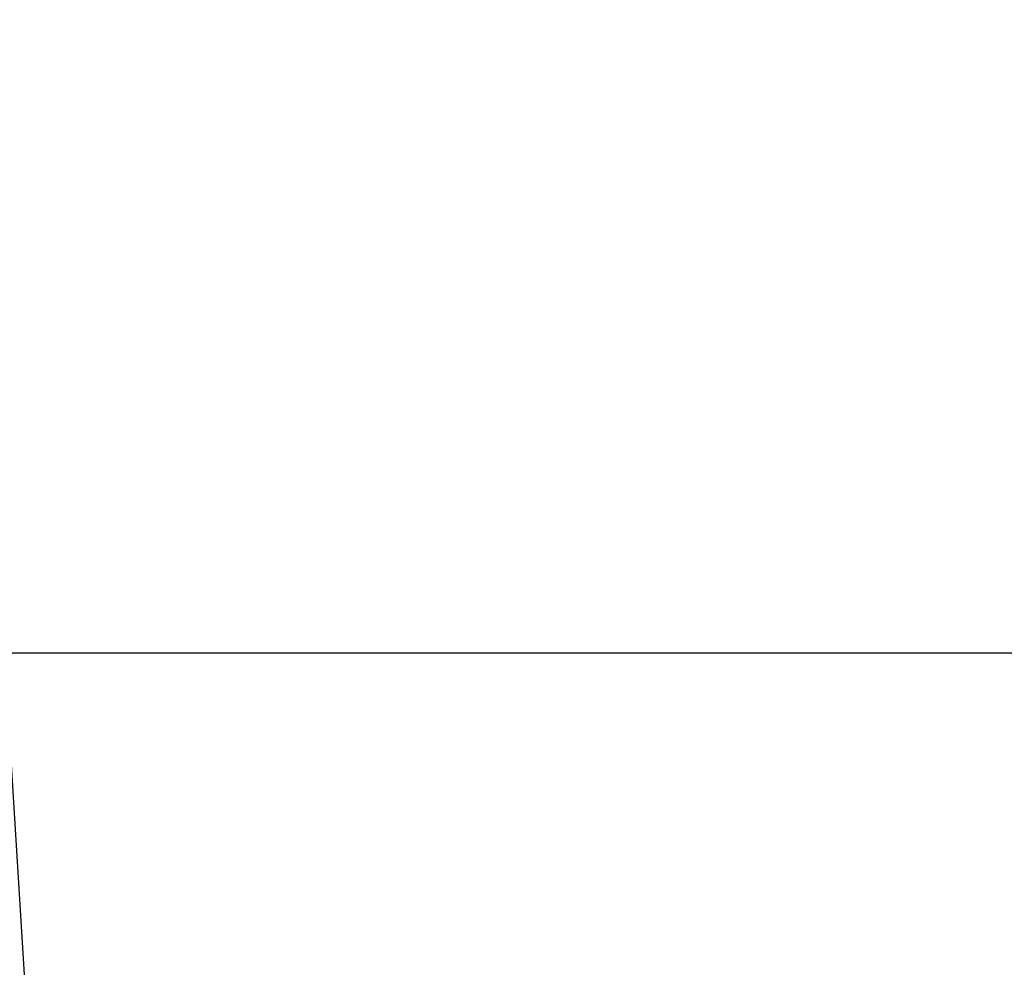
# Model space of a CAD drawing. Header units: millimetres. Extents: x 2008 to 593522, y -10016 to 93699.
# Tile 58 of 102: x 309523 to 309746, y 35359 to 35574. Entities that reach past the tile are written whole.
import ezdxf
from ezdxf import colors
from ezdxf.entities.mleader import LeaderData, LeaderLine
from ezdxf.math import Vec2, Vec3

# ---------------------------------------------------------------- set-up
doc = ezdxf.new("R2010")
doc.units = ezdxf.units.MM
doc.layers.add('00-CCTV', color=11, linetype='Continuous', lineweight=40)
doc.layers.add('Standard', color=7, linetype='Continuous')
doc.layers.add('СКС', color=3, linetype='Continuous')
doc.styles.add('ISO_1.0', font='isocpeur.ttf')

# ---------------------------------------------------------------- blocks, each defined once
blk = doc.blocks.new('шшш')
at = {"lineweight": 30}
blk.add_lwpolyline([(36202.2977, 10050.382), (36704.2823, 10050.382)], dxfattribs=at)
blk = doc.blocks.new('dome cam')
at = {"layer": 'Standard', "color": 11, "true_color": 0xf27172}
blk.add_lwpolyline([(493.1474, 432.7284), (414.2079, 353.2855)], dxfattribs=at)
blk = doc.blocks.new('d_dome_kamera')
at = {"layer": 'Standard', "xscale": 2.53422712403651, "yscale": 2.53422712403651, "zscale": 2.53422712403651}
blk.add_blockref('dome cam', (-1249.186, -1141.425), dxfattribs=at)
blk = doc.blocks.new('_Origin2')
at = {"color": 0, "linetype": 'ByBlock', "lineweight": -2}
blk.add_line((-0.5, 0), (-1, 0), dxfattribs=at)
for radius in [0.5, 0.25]:
    blk.add_circle((0, 0), radius, dxfattribs=at)

msp = doc.modelspace()

# ---------------------------------------------------------------- block references
at = {"color": 0, "xscale": 100, "yscale": 100, "zscale": 100}
msp.add_blockref('шшш', (-3316876.5251, -969607.7997), dxfattribs=at)
at = {"layer": '00-CCTV', "color": 7, "xscale": -9.025109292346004, "yscale": 9.025109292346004, "zscale": 9.025109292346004, "rotation": 318.7221528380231}
msp.add_blockref('d_dome_kamera', (309765.7694, 36118.6003), dxfattribs=at)

# ---------------------------------------------------------------- next in the draw order: leaders
at = {"layer": 'СКС', "color": 5}
ml = msp.add_multileader_mtext('Standard', dxfattribs=at)
ml.set_content('{\\C256;\\c0;1.ВВ-02 \\P\\fISOCPEUR|b0|i0|c162|p34;UTP cat 6 \\fISOCPEUR|b0|i0|c204|p34;по\\P гофре\\P}тр.гф д-16мм\\P{\\C256;\\c0; \\C1;h=±3500\\P\\C256;L=55м}', color=5, style='ISO_1.0')
ml.set_leader_properties(color=1)
ml.set_arrow_properties(name='ORIGIN2')
ml.build(insert=Vec2(0, 0))
ml.multileader.update_dxf_attribs({"text_left_attachment_type": 6, "text_right_attachment_type": 6, "dogleg_length": 86.2493, "arrow_head_size": 200})
ctx = ml.context
ctx.base_point, ctx.char_height, ctx.arrow_head_size, ctx.landing_gap_size, ctx.plane_origin = Vec3(305467.4093, 34380.2914), 250, 200, 229.3085, Vec3(304411.2701, 42449.9425)
ctx.left_attachment, ctx.right_attachment, ctx.text_align_type = 6, 6, 1
notes = []
notes.append((ctx, [(0, (1, 1, 0), (308037.2757, 34380.2914), (-1, 0), 86.2493, [(0, [(309495.2635, 35818.1354)], 0, [])])]))
ctx.mtext.insert, ctx.mtext.width, ctx.mtext.alignment, ctx.mtext.line_spacing_factor, ctx.mtext.flow_direction = Vec3(306709.2178, 34680.2914), 2043.5678, 2, 0.8, 5
ctx.mtext.has_bg_fill, ctx.mtext.bg_color, ctx.mtext.bg_scale_factor, ctx.mtext.bg_transparency, ctx.mtext.use_window_bg_color = 1, -1027028792, 1.5, 0, 1
for ctx, leaders in notes:
    for number, flags, end, landing, length, lines in leaders:
        leader = LeaderData()
        leader.index, (leader.has_last_leader_line, leader.has_dogleg_vector, leader.attachment_direction) = number, flags
        leader.last_leader_point, leader.dogleg_vector, leader.dogleg_length = Vec3(end), Vec3(landing), length
        for number, points, colour, breaks in lines:
            line = LeaderLine()
            line.index, line.vertices, line.color, line.breaks = number, Vec3.list(points), colors.encode_raw_color(colour), breaks
            leader.lines.append(line)
        ctx.leaders.append(leader)

doc.saveas('drawing.dxf')
